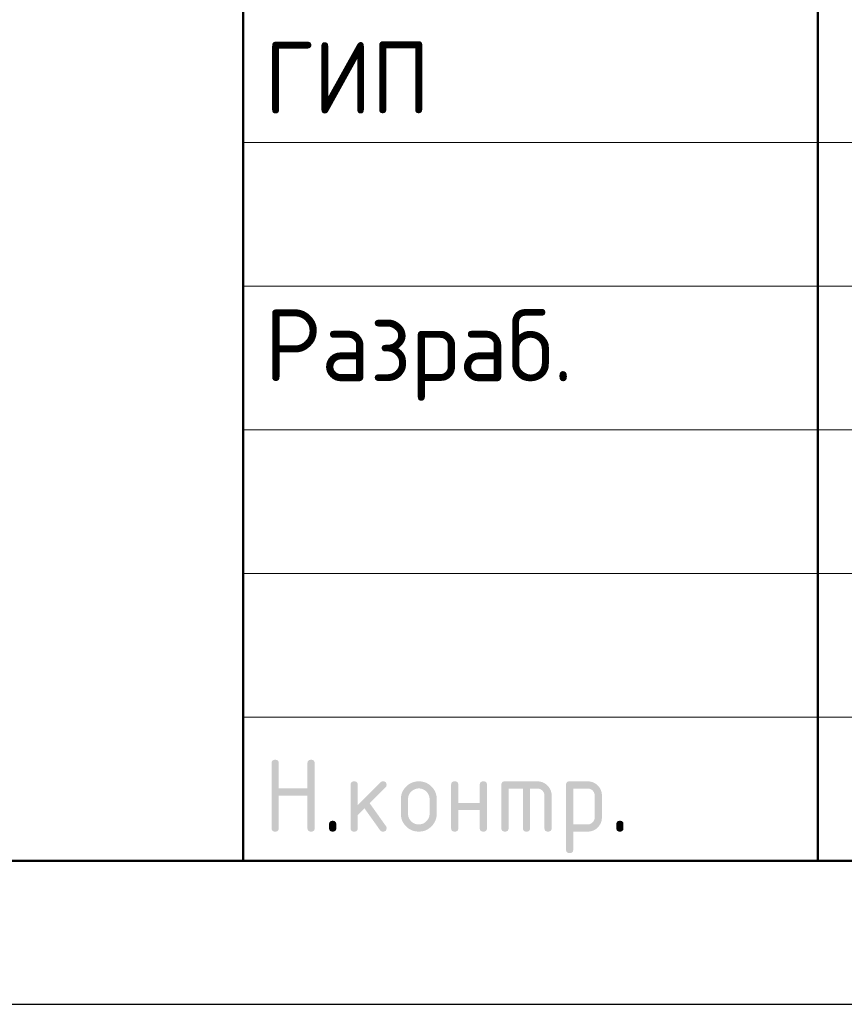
# Model space of a CAD drawing. Header units: millimetres. Extents: x 0 to 50400, y 0 to 35640.
# Tile 18 of 34: x 26667 to 30110, y 0 to 4113. Entities that reach past the tile are written whole.
import ezdxf

# ---------------------------------------------------------------- set-up
doc = ezdxf.new("R2010")
doc.units = ezdxf.units.MM
doc.layers.add('Standard', color=7, linetype='Continuous', lineweight=25)
doc.styles.add('ISOCPEUR', font='txt')

msp = doc.modelspace()

# ---------------------------------------------------------------- hatches: boundary and pattern name
at = {"layer": 'Standard', "linetype": 'Continuous', "lineweight": 25, "transparency": 33554687}
for points in [[(27718.9, 736.5), (27718.9, 1006.5), (27718.9, 1008.4), (27719.1, 1010.1), (27719.4, 1011.7), (27719.8, 1013.1), (27720.3, 1014.5), (27721, 1015.7), (27721.7, 1016.9), (27722.7, 1017.8), (27723.6, 1018.7), (27724.8, 1019.4), (27725.9, 1020.1), (27727.4, 1020.6), (27728.8, 1021.1), (27730.4, 1021.3), (27732, 1021.5), (27733.9, 1021.5), (27735.8, 1021.5), (27737.4, 1021.3), (27739.1, 1021.1), (27740.5, 1020.6), (27741.9, 1020.1), (27743.1, 1019.4), (27744.3, 1018.7), (27745.2, 1017.8), (27746.1, 1016.9), (27746.8, 1015.7), (27747.5, 1014.5), (27748, 1013.1), (27748.5, 1011.7), (27748.7, 1010.1), (27749, 1008.4), (27749, 1006.6), (27749, 901.6), (27868.6, 901.6), (27868.6, 1006.6), (27868.6, 1008.4), (27868.9, 1010.1), (27869.1, 1011.7), (27869.6, 1013.1), (27870, 1014.5), (27870.7, 1015.7), (27871.4, 1016.9), (27872.4, 1017.8), (27873.3, 1018.7), (27874.5, 1019.4), (27875.7, 1020.1), (27877.1, 1020.6), (27878.5, 1021.1), (27880.1, 1021.3), (27881.8, 1021.5), (27883.6, 1021.5), (27885.5, 1021.5), (27887.2, 1021.3), (27888.8, 1021.1), (27890.2, 1020.6), (27891.6, 1020.1), (27892.8, 1019.4), (27894, 1018.7), (27894.9, 1017.8), (27895.9, 1016.9), (27896.6, 1015.7), (27897.3, 1014.5), (27897.7, 1013.1), (27898.2, 1011.7), (27898.4, 1010.1), (27898.7, 1008.4), (27898.7, 1006.5), (27898.7, 736.5), (27898.7, 734.7), (27898.4, 733), (27898.2, 731.4), (27897.7, 730), (27897.3, 728.6), (27896.6, 727.4), (27895.9, 726.2), (27894.9, 725.3), (27894, 724.4), (27892.8, 723.7), (27891.6, 723), (27890.2, 722.5), (27888.8, 722), (27887.2, 721.8), (27885.5, 721.5), (27883.6, 721.5), (27881.8, 721.5), (27880.1, 721.8), (27878.5, 722), (27877.1, 722.5), (27875.7, 723), (27874.5, 723.7), (27873.3, 724.4), (27872.4, 725.3), (27871.4, 726.2), (27870.7, 727.4), (27870, 728.6), (27869.6, 730), (27869.1, 731.4), (27868.9, 733), (27868.6, 734.7), (27868.6, 736.5), (27868.6, 871.5), (27749, 871.5), (27749, 736.5), (27749, 734.7), (27748.7, 733), (27748.5, 731.4), (27748, 730), (27747.5, 728.6), (27746.8, 727.4), (27746.1, 726.2), (27745.2, 725.3), (27744.3, 724.4), (27743.1, 723.7), (27741.9, 723), (27740.5, 722.5), (27739.1, 722), (27737.4, 721.8), (27735.8, 721.5), (27733.9, 721.5), (27732, 721.5), (27730.4, 721.8), (27728.8, 722), (27727.4, 722.5), (27725.9, 723), (27724.8, 723.7), (27723.6, 724.4), (27722.7, 725.3), (27721.7, 726.2), (27721, 727.4), (27720.3, 728.6), (27719.8, 730), (27719.4, 731.4), (27719.1, 733), (27718.9, 734.7)], [(28078.7, 832.8), (28173, 927.1), (28174.1, 928.1), (28175.3, 929), (28176.5, 929.8), (28177.9, 930.3), (28179.2, 930.8), (28180.6, 931.1), (28182.1, 931.4), (28183.7, 931.4), (28185.6, 931.4), (28187.2, 931.1), (28188.9, 930.9), (28190.3, 930.4), (28191.7, 930), (28192.8, 929.3), (28194, 928.6), (28195, 927.6), (28195.9, 926.7), (28196.6, 925.5), (28197.3, 924.3), (28197.8, 922.9), (28198.2, 921.5), (28198.5, 919.9), (28198.7, 918.3), (28198.7, 916.4), (28198.7, 914.9), (28198.4, 913.5), (28198.1, 912.1), (28197.6, 910.8), (28197, 909.5), (28196.1, 908.3), (28195.3, 907.1), (28194.1, 905.9), (28128.3, 840.1), (28195.7, 745.2), (28197.2, 743.1), (28198, 740.9), (28198.7, 738.7), (28198.7, 736.3), (28198.7, 734.5), (28198.5, 732.8), (28198.2, 731.2), (28197.8, 729.9), (28197.3, 728.5), (28196.6, 727.3), (28195.9, 726.2), (28195, 725.2), (28194, 724.3), (28192.8, 723.6), (28191.7, 722.9), (28190.3, 722.5), (28188.9, 722), (28187.2, 721.8), (28185.6, 721.5), (28183.7, 721.5), (28181.7, 721.5), (28179.9, 721.9), (28178.2, 722.3), (28176.6, 723.1), (28175, 723.9), (28173.7, 725.1), (28172.3, 726.3), (28171.2, 727.9), (28106.7, 818.6), (28078.7, 790.6), (28078.7, 736.5), (28078.7, 734.7), (28078.5, 733), (28078.3, 731.4), (28077.8, 730), (28077.3, 728.6), (28076.6, 727.4), (28075.9, 726.2), (28075, 725.3), (28074, 724.4), (28072.9, 723.7), (28071.7, 723), (28070.3, 722.5), (28068.9, 722), (28067.2, 721.8), (28065.6, 721.5), (28063.7, 721.5), (28061.8, 721.5), (28060.2, 721.8), (28058.5, 722), (28057.1, 722.5), (28055.7, 723), (28054.5, 723.7), (28053.4, 724.4), (28052.4, 725.3), (28051.5, 726.2), (28050.8, 727.4), (28050.1, 728.6), (28049.6, 730), (28049.2, 731.4), (28048.9, 733), (28048.7, 734.7), (28048.7, 736.5), (28048.7, 916.4), (28048.7, 918.3), (28048.9, 919.9), (28049.2, 921.5), (28049.6, 922.9), (28050.1, 924.3), (28050.8, 925.5), (28051.5, 926.7), (28052.4, 927.6), (28053.4, 928.6), (28054.5, 929.3), (28055.7, 930), (28057.1, 930.4), (28058.5, 930.9), (28060.2, 931.1), (28061.8, 931.4), (28063.7, 931.4), (28065.6, 931.4), (28067.2, 931.1), (28068.9, 930.9), (28070.3, 930.4), (28071.7, 930), (28072.9, 929.3), (28074, 928.6), (28075, 927.6), (28075.9, 926.7), (28076.6, 925.5), (28077.3, 924.3), (28077.8, 922.9), (28078.3, 921.5), (28078.5, 919.9), (28078.7, 918.3), (28078.7, 916.4)], [(28498.4, 811.4), (28498.4, 736.5), (28498.4, 734.7), (28498.2, 733), (28497.9, 731.4), (28497.5, 730), (28497, 728.6), (28496.3, 727.4), (28495.6, 726.2), (28494.6, 725.3), (28493.7, 724.4), (28492.5, 723.6), (28491.4, 723), (28489.9, 722.5), (28488.5, 722), (28486.9, 721.8), (28485.2, 721.5), (28483.4, 721.5), (28481.5, 721.5), (28479.8, 721.8), (28478.2, 722), (28476.8, 722.5), (28475.4, 723), (28474.2, 723.7), (28473, 724.4), (28472.1, 725.3), (28471.2, 726.2), (28470.5, 727.4), (28469.8, 728.6), (28469.3, 730), (28468.8, 731.4), (28468.6, 733), (28468.3, 734.7), (28468.3, 736.5), (28468.3, 916.4), (28468.3, 918.3), (28468.6, 919.9), (28468.8, 921.5), (28469.3, 922.9), (28469.8, 924.3), (28470.5, 925.5), (28471.2, 926.7), (28472.1, 927.6), (28473, 928.6), (28474.2, 929.3), (28475.4, 930), (28476.8, 930.4), (28478.2, 930.9), (28479.8, 931.1), (28481.5, 931.4), (28483.4, 931.4), (28485.2, 931.4), (28486.9, 931.1), (28488.5, 930.9), (28489.9, 930.4), (28491.4, 930), (28492.5, 929.3), (28493.7, 928.6), (28494.6, 927.6), (28495.6, 926.7), (28496.3, 925.5), (28497, 924.4), (28497.5, 923), (28497.9, 921.5), (28498.2, 919.9), (28498.4, 918.3), (28498.4, 916.4), (28498.4, 841.5), (28588, 841.5), (28588, 916.4), (28588, 918.3), (28588.2, 919.9), (28588.5, 921.5), (28589, 923), (28589.4, 924.4), (28590.1, 925.5), (28590.8, 926.7), (28591.8, 927.6), (28592.7, 928.6), (28593.9, 929.3), (28595.1, 930), (28596.5, 930.4), (28597.9, 930.9), (28599.5, 931.1), (28601.2, 931.4), (28603, 931.4), (28604.9, 931.4), (28606.6, 931.1), (28608.2, 930.9), (28609.6, 930.4), (28611, 930), (28612.2, 929.3), (28613.4, 928.6), (28614.3, 927.6), (28615.2, 926.7), (28615.9, 925.5), (28616.7, 924.3), (28617.1, 922.9), (28617.6, 921.5), (28617.8, 919.9), (28618.1, 918.3), (28618.1, 916.4), (28618.1, 736.5), (28618.1, 734.7), (28617.8, 733), (28617.6, 731.4), (28617.1, 730), (28616.7, 728.6), (28615.9, 727.4), (28615.2, 726.2), (28614.3, 725.3), (28613.4, 724.4), (28612.2, 723.7), (28611, 723), (28609.6, 722.5), (28608.2, 722), (28606.6, 721.8), (28604.9, 721.5), (28603, 721.5), (28601.2, 721.5), (28599.5, 721.8), (28597.9, 722), (28596.5, 722.5), (28595.1, 723), (28593.9, 723.6), (28592.7, 724.4), (28591.8, 725.3), (28590.8, 726.2), (28590.1, 727.4), (28589.4, 728.6), (28589, 730), (28588.5, 731.4), (28588.2, 733), (28588, 734.7), (28588, 736.5), (28588, 811.4)], [(28693.2, 931.4), (28828.1, 931.4), (28831.2, 931.4), (28834.2, 931.1), (28837.2, 930.8), (28840.1, 930.3), (28843, 929.7), (28845.7, 928.9), (28848.5, 928.1), (28851.2, 927), (28853.8, 925.9), (28856.4, 924.6), (28858.9, 923.2), (28861.3, 921.5), (28863.7, 919.9), (28866, 918), (28868.3, 916.1), (28870.5, 913.9), (28872.7, 911.7), (28874.6, 909.4), (28876.5, 907.1), (28878.2, 904.7), (28879.8, 902.3), (28881.2, 899.7), (28882.5, 897.2), (28883.6, 894.5), (28884.7, 891.9), (28885.5, 889.1), (28886.4, 886.3), (28886.9, 883.4), (28887.5, 880.6), (28887.7, 877.6), (28888, 874.5), (28888, 871.4), (28888, 736.5), (28888, 734.7), (28887.8, 733), (28887.5, 731.4), (28887.1, 730), (28886.6, 728.6), (28885.9, 727.4), (28885.2, 726.2), (28884.3, 725.3), (28883.3, 724.4), (28882.1, 723.7), (28881, 723), (28879.6, 722.5), (28878.1, 722), (28876.5, 721.8), (28874.9, 721.5), (28873, 721.5), (28871.1, 721.5), (28869.5, 721.8), (28867.8, 722), (28866.4, 722.5), (28865, 723), (28863.8, 723.6), (28862.7, 724.4), (28861.7, 725.3), (28860.8, 726.2), (28860.1, 727.4), (28859.4, 728.6), (28858.9, 730), (28858.4, 731.4), (28858.2, 733), (28857.9, 734.7), (28857.9, 736.5), (28857.9, 871.4), (28857.9, 874.5), (28857.4, 877.5), (28856.9, 880.4), (28855.8, 883.1), (28854.7, 885.7), (28853.1, 888.1), (28851.5, 890.5), (28849.3, 892.7), (28847.2, 894.9), (28844.8, 896.5), (28842.4, 898.1), (28839.7, 899.2), (28837.1, 900.2), (28834.1, 900.8), (28831.2, 901.3), (28828, 901.3), (28798.1, 901.3), (28798.1, 736.5), (28798.1, 734.7), (28797.9, 733), (28797.6, 731.4), (28797.2, 730), (28796.7, 728.6), (28796, 727.4), (28795.3, 726.2), (28794.4, 725.3), (28793.4, 724.4), (28792.3, 723.6), (28791.1, 723), (28789.7, 722.5), (28788.3, 722), (28786.6, 721.8), (28785, 721.5), (28783.1, 721.5), (28781.2, 721.5), (28779.6, 721.8), (28777.9, 722), (28776.5, 722.5), (28775.1, 723), (28773.9, 723.6), (28772.8, 724.4), (28771.8, 725.3), (28770.9, 726.2), (28770.2, 727.4), (28769.5, 728.6), (28769, 730), (28768.5, 731.4), (28768.3, 733), (28768.1, 734.7), (28768.1, 736.5), (28768.1, 901.3), (28708.2, 901.3), (28708.2, 736.5), (28708.2, 734.7), (28708, 733), (28707.8, 731.4), (28707.3, 730), (28706.8, 728.6), (28706.1, 727.4), (28705.4, 726.2), (28704.5, 725.3), (28703.5, 724.4), (28702.4, 723.6), (28701.2, 723), (28699.8, 722.5), (28698.4, 722), (28696.7, 721.8), (28695.1, 721.5), (28693.2, 721.5), (28691.3, 721.5), (28689.7, 721.8), (28688, 722), (28686.6, 722.5), (28685.2, 723), (28684, 723.7), (28682.9, 724.4), (28681.9, 725.3), (28681, 726.2), (28680.3, 727.4), (28679.6, 728.6), (28679.1, 730), (28678.7, 731.4), (28678.4, 733), (28678.2, 734.7), (28678.2, 736.5), (28678.2, 916.4), (28678.2, 918.3), (28678.4, 919.9), (28678.6, 921.5), (28679.1, 922.9), (28679.6, 924.3), (28680.3, 925.5), (28681, 926.7), (28681.9, 927.6), (28682.9, 928.6), (28684, 929.3), (28685.2, 930), (28686.6, 930.4), (28688, 930.9), (28689.6, 931.1), (28691.3, 931.4)], [(27958.8, 751.6), (27958.8, 753.5), (27959, 755.1), (27959.3, 756.8), (27959.7, 758.2), (27960.2, 759.6), (27960.9, 760.8), (27961.6, 761.9), (27962.5, 762.9), (27963.5, 763.8), (27964.7, 764.5), (27965.8, 765.2), (27967.2, 765.7), (27968.6, 766.2), (27970.3, 766.4), (27971.9, 766.6), (27973.8, 766.6), (27975.7, 766.6), (27977.3, 766.4), (27979, 766.2), (27980.4, 765.7), (27981.8, 765.2), (27983, 764.5), (27984.1, 763.8), (27985.1, 762.9), (27986, 761.9), (27986.7, 760.8), (27987.4, 759.6), (27987.9, 758.2), (27988.4, 756.8), (27988.6, 755.1), (27988.8, 753.5), (27988.8, 751.6), (27988.8, 736.6), (27988.8, 734.7), (27988.6, 733), (27988.4, 731.4), (27987.9, 730), (27987.4, 728.6), (27986.7, 727.4), (27986, 726.2), (27985.1, 725.3), (27984.1, 724.4), (27983, 723.7), (27981.8, 723), (27980.4, 722.5), (27979, 722), (27977.3, 721.8), (27975.7, 721.5), (27973.8, 721.5), (27971.9, 721.5), (27970.3, 721.8), (27968.6, 722), (27967.2, 722.5), (27965.8, 723), (27964.7, 723.7), (27963.5, 724.4), (27962.5, 725.3), (27961.6, 726.2), (27960.9, 727.4), (27960.2, 728.6), (27959.7, 730), (27959.3, 731.4), (27959, 733), (27958.8, 734.7), (27958.8, 736.6)], [(29158, 751.6), (29158, 753.5), (29158.2, 755.1), (29158.4, 756.8), (29158.9, 758.2), (29159.4, 759.6), (29160.1, 760.8), (29160.8, 761.9), (29161.7, 762.9), (29162.6, 763.8), (29163.8, 764.5), (29165, 765.2), (29166.4, 765.7), (29167.8, 766.2), (29169.5, 766.4), (29171.1, 766.6), (29173, 766.6), (29174.9, 766.6), (29176.5, 766.4), (29178.1, 766.2), (29179.6, 765.7), (29181, 765.2), (29182.1, 764.5), (29183.3, 763.8), (29184.3, 762.9), (29185.2, 761.9), (29185.9, 760.8), (29186.6, 759.6), (29187.1, 758.2), (29187.5, 756.8), (29187.8, 755.1), (29188, 753.5), (29188, 751.6), (29188, 736.6), (29188, 734.7), (29187.8, 733), (29187.5, 731.4), (29187.1, 730), (29186.6, 728.6), (29185.9, 727.4), (29185.2, 726.2), (29184.3, 725.3), (29183.3, 724.4), (29182.1, 723.7), (29181, 723), (29179.6, 722.5), (29178.1, 722), (29176.5, 721.8), (29174.9, 721.5), (29173, 721.5), (29171.1, 721.5), (29169.5, 721.8), (29167.8, 722), (29166.4, 722.5), (29165, 723), (29163.8, 723.7), (29162.6, 724.4), (29161.7, 725.3), (29160.8, 726.2), (29160.1, 727.4), (29159.4, 728.6), (29158.9, 730), (29158.4, 731.4), (29158.2, 733), (29158, 734.7), (29158, 736.6)]]:
    msp.add_hatch(color=7, dxfattribs=at).paths.add_polyline_path(points, flags=16)
h = msp.add_hatch(color=7, dxfattribs=at)
h.paths.add_polyline_path([(28258.5, 796.5), (28258.5, 856.4), (28258.5, 860.3), (28258.8, 864.1), (28259.2, 867.8), (28259.9, 871.4), (28260.6, 875), (28261.6, 878.5), (28262.6, 881.9), (28264, 885.3), (28265.3, 888.6), (28267.1, 891.7), (28268.8, 894.9), (28270.8, 897.9), (28272.9, 901), (28275.3, 903.8), (28277.7, 906.7), (28280.4, 909.5), (28283.1, 912.2), (28286, 914.6), (28288.9, 917), (28291.9, 919.1), (28294.9, 921.1), (28298.1, 922.8), (28301.3, 924.5), (28304.6, 925.9), (28307.9, 927.3), (28311.4, 928.3), (28314.8, 929.3), (28318.4, 930), (28322, 930.7), (28325.7, 931), (28329.5, 931.4), (28333.4, 931.4), (28337.3, 931.4), (28341.1, 931), (28344.9, 930.7), (28348.5, 930), (28352.2, 929.3), (28355.6, 928.3), (28359.1, 927.3), (28362.4, 926), (28365.8, 924.6), (28368.9, 922.9), (28372.1, 921.2), (28375.1, 919.2), (28378.1, 917.1), (28381, 914.8), (28383.9, 912.4), (28386.6, 909.7), (28389.3, 907), (28391.6, 904.1), (28394, 901.3), (28396, 898.2), (28398.1, 895.2), (28399.8, 892), (28401.5, 888.9), (28402.8, 885.5), (28404.2, 882.2), (28405.2, 878.7), (28406.2, 875.2), (28406.9, 871.6), (28407.6, 868), (28407.9, 864.2), (28408.2, 860.4), (28408.2, 856.4), (28408.2, 796.5), (28408.2, 792.6), (28407.9, 788.9), (28407.5, 785.1), (28406.9, 781.5), (28406.2, 777.9), (28405.2, 774.4), (28404.1, 771), (28402.8, 767.7), (28401.4, 764.4), (28399.7, 761.2), (28398, 758), (28395.9, 755), (28393.9, 752), (28391.5, 749.1), (28389.1, 746.2), (28386.3, 743.5), (28383.6, 740.7), (28380.7, 738.3), (28377.8, 735.9), (28374.8, 733.9), (28371.8, 731.8), (28368.6, 730.1), (28365.5, 728.4), (28362.2, 727), (28358.8, 725.6), (28355.4, 724.6), (28351.9, 723.6), (28348.3, 722.9), (28344.7, 722.2), (28341, 721.9), (28337.3, 721.5), (28333.4, 721.5), (28329.5, 721.5), (28325.7, 721.9), (28322, 722.2), (28318.4, 722.9), (28314.8, 723.6), (28311.4, 724.6), (28307.9, 725.6), (28304.6, 727), (28301.3, 728.4), (28298.1, 730.1), (28294.9, 731.8), (28291.9, 733.9), (28288.9, 735.9), (28286, 738.3), (28283.1, 740.7), (28280.4, 743.5), (28277.7, 746.2), (28275.3, 749.1), (28272.9, 752), (28270.8, 755), (28268.8, 758), (28267.1, 761.2), (28265.3, 764.4), (28264, 767.7), (28262.6, 771), (28261.6, 774.4), (28260.6, 777.9), (28259.9, 781.5), (28259.2, 785.1), (28258.8, 788.9), (28258.5, 792.6)], flags=16)
h.paths.add_polyline_path([(28378.2, 796.6), (28378.2, 856.6), (28378.2, 861.2), (28377.4, 865.5), (28376.5, 869.9), (28374.9, 873.8), (28373.2, 877.8), (28370.8, 881.4), (28368.3, 885.1), (28365.1, 888.4), (28361.8, 891.7), (28358.1, 894.1), (28354.5, 896.6), (28350.6, 898.3), (28346.6, 899.9), (28342.3, 900.7), (28338, 901.6), (28333.4, 901.6), (28328.7, 901.6), (28324.4, 900.7), (28320.1, 899.9), (28316.2, 898.3), (28312.2, 896.6), (28308.6, 894.1), (28305, 891.7), (28301.7, 888.4), (28298.4, 885.1), (28295.9, 881.4), (28293.5, 877.8), (28291.8, 873.8), (28290.2, 869.9), (28289.4, 865.5), (28288.6, 861.2), (28288.6, 856.6), (28288.6, 796.6), (28288.6, 791.9), (28289.4, 787.5), (28290.2, 783.2), (28291.8, 779.2), (28293.4, 775.2), (28295.9, 771.6), (28298.3, 767.9), (28301.6, 764.7), (28304.8, 761.4), (28308.4, 758.9), (28312.1, 756.5), (28316, 754.9), (28320, 753.2), (28324.3, 752.4), (28328.7, 751.6), (28333.4, 751.6), (28338, 751.6), (28342.3, 752.4), (28346.6, 753.2), (28350.6, 754.9), (28354.5, 756.5), (28358.1, 759), (28361.8, 761.5), (28365.1, 764.8), (28368.3, 768.1), (28370.8, 771.7), (28373.2, 775.3), (28374.9, 779.3), (28376.5, 783.3), (28377.4, 787.6), (28378.2, 791.9)])
h = msp.add_hatch(color=7, dxfattribs=at)
h.paths.add_polyline_path([(28948.1, 916.4), (28948.1, 918.3), (28948.4, 919.9), (28948.6, 921.5), (28949.1, 923), (28949.5, 924.3), (28950.2, 925.5), (28950.9, 926.7), (28951.9, 927.6), (28952.8, 928.6), (28954, 929.3), (28955.1, 930), (28956.5, 930.4), (28957.9, 930.9), (28959.6, 931.1), (28961.2, 931.4), (28963.1, 931.4), (29038, 931.4), (29041.1, 931.4), (29044.1, 931.1), (29047.2, 930.8), (29050.1, 930.3), (29052.9, 929.8), (29055.7, 928.9), (29058.5, 928.1), (29061.2, 927), (29063.8, 925.9), (29066.4, 924.6), (29068.9, 923.2), (29071.3, 921.6), (29073.7, 920), (29076, 918.1), (29078.3, 916.2), (29080.5, 914), (29082.7, 911.8), (29084.6, 909.5), (29086.5, 907.2), (29088.1, 904.8), (29089.7, 902.4), (29091.1, 899.9), (29092.4, 897.3), (29093.5, 894.7), (29094.6, 892), (29095.4, 889.2), (29096.2, 886.5), (29096.8, 883.5), (29097.3, 880.6), (29097.6, 877.6), (29097.8, 874.6), (29097.8, 871.4), (29097.8, 781.5), (29097.8, 778.4), (29097.6, 775.4), (29097.3, 772.4), (29096.8, 769.5), (29096.2, 766.6), (29095.4, 763.8), (29094.6, 761), (29093.5, 758.4), (29092.4, 755.7), (29091.1, 753.2), (29089.7, 750.7), (29088.1, 748.2), (29086.5, 745.8), (29084.6, 743.5), (29082.7, 741.2), (29080.5, 739), (29078.3, 736.8), (29076, 734.9), (29073.8, 733), (29071.3, 731.4), (29068.9, 729.7), (29066.4, 728.4), (29063.9, 727), (29061.2, 725.9), (29058.6, 724.8), (29055.8, 724), (29053, 723.2), (29050.1, 722.6), (29047.2, 722.1), (29044.2, 721.8), (29041.1, 721.5), (29038, 721.5), (28978.2, 721.5), (28978.2, 646.6), (28978.2, 644.8), (28977.9, 643.1), (28977.7, 641.5), (28977.2, 640.1), (28976.8, 638.7), (28976.1, 637.5), (28975.4, 636.3), (28974.4, 635.4), (28973.5, 634.5), (28972.3, 633.8), (28971.1, 633.1), (28969.7, 632.6), (28968.3, 632.1), (28966.7, 631.9), (28965, 631.7), (28963.1, 631.7), (28961.3, 631.7), (28959.6, 631.9), (28958, 632.1), (28956.6, 632.6), (28955.2, 633.1), (28954, 633.8), (28952.8, 634.5), (28951.9, 635.4), (28950.9, 636.3), (28950.2, 637.5), (28949.5, 638.7), (28949.1, 640.1), (28948.6, 641.5), (28948.4, 643.1), (28948.1, 644.8), (28948.1, 646.6)], flags=16)
h.paths.add_polyline_path([(28978.2, 901.3), (28978.2, 751.6), (29037.9, 751.6), (29041, 751.6), (29043.9, 752.1), (29046.8, 752.7), (29049.4, 753.8), (29052.1, 754.9), (29054.5, 756.5), (29056.9, 758.1), (29059.1, 760.3), (29061.3, 762.5), (29062.9, 764.9), (29064.5, 767.4), (29065.6, 770), (29066.7, 772.7), (29067.2, 775.5), (29067.8, 778.4), (29067.8, 781.5), (29067.8, 871.4), (29067.8, 874.6), (29067.2, 877.5), (29066.7, 880.4), (29065.6, 883.1), (29064.6, 885.7), (29062.9, 888.1), (29061.3, 890.5), (29059.2, 892.7), (29057, 894.9), (29054.6, 896.5), (29052.2, 898.1), (29049.6, 899.2), (29046.9, 900.2), (29044, 900.8), (29041.1, 901.3), (29037.9, 901.3)])

# ---------------------------------------------------------------- linework, layer by layer
at = {"layer": 'Standard', "color": 7, "linetype": 'Continuous', "lineweight": 50, "transparency": 33554687}
for p, q in [((27600, 600), (27600, 7200)), ((30000, 600), (30000, 7200))]:
    msp.add_line(p, q, dxfattribs=at)
at = {"layer": 'Standard', "color": 7, "linetype": 'Continuous', "lineweight": 13, "transparency": 33554687}
for p, q in [((27600, 3600), (35400, 3600)), ((27600, 3000), (35400, 3000)), ((27600, 3000), (35400, 3000)), ((27600, 2400), (35400, 2400)), ((27600, 2400), (35400, 2400)), ((27600, 1800), (35400, 1800)), ((27600, 1200), (35400, 1200))]:
    msp.add_line(p, q, dxfattribs=at)
at = {"layer": 'Standard', "color": 7, "linetype": 'Continuous', "lineweight": 25, "transparency": 33554687}
msp.add_line((27600, 600), (49800, 600), dxfattribs=at)
msp.add_line((27600, 600), (49800, 600), dxfattribs=at)
msp.add_line((27600, 600), (49800, 600), dxfattribs=at)
msp.add_lwpolyline([(0, 0), (50400, 0), (50400, 35640), (0, 35640), (0, 0)], close=True, dxfattribs=at)
at = {"layer": 'Standard', "color": 7, "linetype": 'Continuous', "lineweight": 50, "transparency": 33554687}
msp.add_lwpolyline([(2400, 35040), (49800, 35040), (49800, 600), (2400, 600), (2400, 35040)], close=True, dxfattribs=at)

# ---------------------------------------------------------------- texts
at = {"layer": 'Standard', "color": 7, "linetype": 'Continuous', "lineweight": 25, "transparency": 33554687, "char_height": 300, "attachment_point": 7, "style": 'ISOCPEUR'}
for s, insert, width in [('\\W0.92;ГИП', (27688.8, 3721.5), 827.543), ('\\W0.96;Разраб.', (27688.8, 2521.5), 1567.875)]:
    msp.add_mtext(s, dxfattribs=dict(at, insert=insert, width=width))

doc.saveas('drawing.dxf')
